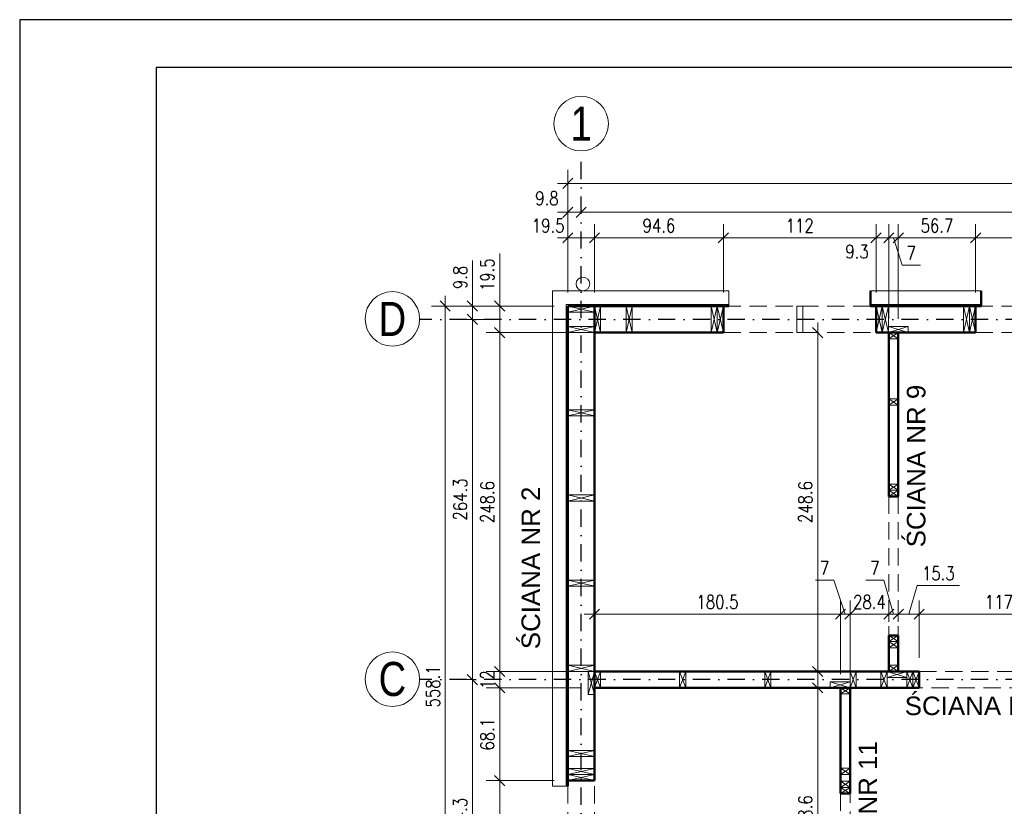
# Model space of a CAD drawing. Header units: inches. Extents: x 72095 to 82628, y -36879 to -32162.
# Tile 7 of 34: x 72095 to 72817, y -34355 to -33778. Entities that reach past the tile are written whole.
import ezdxf

# ---------------------------------------------------------------- set-up
doc = ezdxf.new("R2010")
doc.units = ezdxf.units.IN
doc.header["$MEASUREMENT"] = 0
doc.linetypes.add('DASHDOT', pattern=[25.4, 12.7, -6.35, 0, -6.35])
doc.linetypes.add('DASHED', pattern=[19.05, 12.7, -6.35])
doc.layers.add('_tabelka', color=4, linetype='Continuous')
for name, color, linetype, lineweight in [('Drewno', 2, 'Continuous', 20), ('Obrys', 4, 'Continuous', 20), ('Opisy', 4, 'Continuous', 20), ('Osie', 6, 'DASHDOT', 15), ('WYMIARY', 6, 'Continuous', 15), ('Ściany nośne', 5, 'Continuous', 50), ('Ściany ocieplenie', 9, 'Continuous', 9)]:
    doc.layers.add(name, color=color, linetype=linetype, lineweight=lineweight)
doc.styles.add('1. Simplex', font='simplex.shx', dxfattribs={"width": 0.8})
doc.styles.add('Arial', font='arial.ttf')
doc.dimstyles.new('1_50', dxfattribs={"dimscale": 50, "dimtxt": 0.2, "dimasz": 0.15, "dimexe": 0.2, "dimexo": 0.2, "dimgap": 0.08, "dimtad": 1, "dimdec": 1, "dimzin": 9, "dimdsep": 46, "dimtxsty": '1. Simplex', "dimblk": 'OBLIQUE', "dimcen": 0.15, "dimdle": 0.15, "dimclrd": 256, "dimclre": 256, "dimclrt": 4, "dimadec": 1, "dimazin": 0, "dimtfac": 1, "dimtdec": 0, "dimtmove": 1, "dimatfit": 3, "dimfxl": 1, "dimlwd": -1, "dimlwe": -1, "dimarcsym": 0})

# ---------------------------------------------------------------- blocks, each defined once
blk = doc.blocks.new('_Oblique')
at = {"color": 0, "linetype": 'ByBlock', "lineweight": -2}
blk.add_line((-0.5, -0.5), (0.5, 0.5), dxfattribs=at)
blk = doc.blocks.new('*D774')
at = {"layer": 'Defpoints', "color": 0}
for p in [(72516.26, -33938.01), (72496.76, -33988.01), (72516.26, -33988.01)]:
    blk.add_point(p, dxfattribs=at)
at = {"layer": 'WYMIARY'}
for p, q in [((72496.76, -33978.01), (72496.76, -33928.01)), ((72516.26, -33978.01), (72516.26, -33928.01)), ((72489.26, -33938.01), (72523.76, -33938.01))]:
    blk.add_line(p, q, dxfattribs=at)
at = {"layer": 'WYMIARY', "xscale": 7.5, "yscale": 7.5, "zscale": 7.5, "rotation": 180}
blk.add_blockref('_Oblique', (72496.76, -33938.01), dxfattribs=at)
at = {"layer": 'WYMIARY', "xscale": 7.5, "yscale": 7.5, "zscale": 7.5}
blk.add_blockref('_Oblique', (72516.26, -33938.01), dxfattribs=at)
at = {"layer": 'WYMIARY', "color": 4, "insert": (72482.31, -33929.01), "char_height": 10, "attachment_point": 5, "style": '1. Simplex'}
blk.add_mtext('19.5', dxfattribs=at)
blk = doc.blocks.new('*D775')
at = {"layer": 'Defpoints', "color": 0}
for p in [(72610.86, -33938.01), (72516.26, -33988.01), (72610.86, -33988.01)]:
    blk.add_point(p, dxfattribs=at)
at = {"layer": 'WYMIARY'}
for p, q in [((72516.26, -33978.01), (72516.26, -33928.01)), ((72610.86, -33978.01), (72610.86, -33928.01)), ((72508.76, -33938.01), (72618.36, -33938.01))]:
    blk.add_line(p, q, dxfattribs=at)
at = {"layer": 'WYMIARY', "xscale": 7.5, "yscale": 7.5, "zscale": 7.5, "rotation": 180}
blk.add_blockref('_Oblique', (72516.26, -33938.01), dxfattribs=at)
at = {"layer": 'WYMIARY', "xscale": 7.5, "yscale": 7.5, "zscale": 7.5}
blk.add_blockref('_Oblique', (72610.86, -33938.01), dxfattribs=at)
at = {"layer": 'WYMIARY', "color": 4, "insert": (72563.56, -33929.01), "char_height": 10, "attachment_point": 5, "style": '1. Simplex'}
blk.add_mtext('94.6', dxfattribs=at)
blk = doc.blocks.new('*D776')
at = {"layer": 'Defpoints', "color": 0}
for p in [(72496.76, -33898.01), (72496.76, -33988.01), (73456.86, -33988.01)]:
    blk.add_point(p, dxfattribs=at)
at = {"layer": 'WYMIARY'}
for p, q in [((72496.76, -33978.01), (72496.76, -33888.01)), ((73456.86, -33978.01), (73456.86, -33888.01)), ((73464.36, -33898.01), (72489.26, -33898.01))]:
    blk.add_line(p, q, dxfattribs=at)
at = {"layer": 'WYMIARY', "xscale": 7.5, "yscale": 7.5, "zscale": 7.5, "rotation": 180}
blk.add_blockref('_Oblique', (72496.76, -33898.01), dxfattribs=at)
at = {"layer": 'WYMIARY', "xscale": 7.5, "yscale": 7.5, "zscale": 7.5}
blk.add_blockref('_Oblique', (73456.86, -33898.01), dxfattribs=at)
at = {"layer": 'WYMIARY', "color": 4, "insert": (72976.81, -33889.01), "char_height": 10, "attachment_point": 5, "style": '1. Simplex'}
blk.add_mtext('960.1', dxfattribs=at)
blk = doc.blocks.new('*D777')
at = {"layer": 'Defpoints', "color": 0}
for p in [(72506.51, -33919.2), (72506.51, -33919.2), (72496.76, -33988.01)]:
    blk.add_point(p, dxfattribs=at)
at = {"layer": 'WYMIARY'}
for p, q in [((72496.76, -33978.01), (72496.76, -33909.2)), ((72506.51, -33909.2), (72506.51, -33909.2)), ((72489.26, -33919.2), (72514.01, -33919.2))]:
    blk.add_line(p, q, dxfattribs=at)
at = {"layer": 'WYMIARY', "xscale": 7.5, "yscale": 7.5, "zscale": 7.5, "rotation": 180}
blk.add_blockref('_Oblique', (72496.76, -33919.2), dxfattribs=at)
at = {"layer": 'WYMIARY', "xscale": 7.5, "yscale": 7.5, "zscale": 7.5}
blk.add_blockref('_Oblique', (72506.51, -33919.2), dxfattribs=at)
at = {"layer": 'WYMIARY', "color": 4, "insert": (72481.36, -33909.01), "char_height": 10, "attachment_point": 5, "style": '1. Simplex'}
blk.add_mtext('9.8', dxfattribs=at)
blk = doc.blocks.new('*D778')
at = {"layer": 'Defpoints', "color": 0}
for p in [(73447.11, -33919.2), (72506.51, -33927.16), (73447.11, -33937.16)]:
    blk.add_point(p, dxfattribs=at)
at = {"layer": 'WYMIARY'}
for p, q in [((72506.51, -33917.16), (72506.51, -33909.2)), ((73447.11, -33927.16), (73447.11, -33909.2)), ((72499.01, -33919.2), (73454.61, -33919.2))]:
    blk.add_line(p, q, dxfattribs=at)
at = {"layer": 'WYMIARY', "xscale": 7.5, "yscale": 7.5, "zscale": 7.5, "rotation": 180}
blk.add_blockref('_Oblique', (72506.51, -33919.2), dxfattribs=at)
at = {"layer": 'WYMIARY', "xscale": 7.5, "yscale": 7.5, "zscale": 7.5}
blk.add_blockref('_Oblique', (73447.11, -33919.2), dxfattribs=at)
at = {"layer": 'WYMIARY', "color": 4, "insert": (72976.81, -33910.2), "char_height": 10, "attachment_point": 5, "style": '1. Simplex'}
blk.add_mtext('940.6', dxfattribs=at)
blk = doc.blocks.new('*D781')
at = {"layer": 'Defpoints', "color": 0}
for p in [(72446.76, -33988.01), (72496.76, -33988.01), (72516.26, -34007.51)]:
    blk.add_point(p, dxfattribs=at)
at = {"layer": 'WYMIARY'}
for p, q in [((72446.76, -33988.01), (72446.76, -33949.57)), ((72446.76, -34015.01), (72446.76, -33980.51)), ((72486.76, -33988.01), (72436.76, -33988.01)), ((72506.26, -34007.51), (72436.76, -34007.51))]:
    blk.add_line(p, q, dxfattribs=at)
at = {"layer": 'WYMIARY', "xscale": 7.5, "yscale": 7.5, "zscale": 7.5}
for p, rotation in [((72446.76, -33988.01), 90), ((72446.76, -34007.51), 270)]:
    blk.add_blockref('_Oblique', p, dxfattribs=dict(at, rotation=rotation))
at = {"layer": 'WYMIARY', "color": 4, "insert": (72437.76, -33965.01), "char_height": 10, "attachment_point": 5, "rotation": 90, "style": '1. Simplex'}
blk.add_mtext('19.5', dxfattribs=at)
blk = doc.blocks.new('*D782')
at = {"layer": 'Defpoints', "color": 0}
for p in [(72496.76, -33988.01), (72426.76, -33997.76), (72446.76, -33997.76)]:
    blk.add_point(p, dxfattribs=at)
at = {"layer": 'WYMIARY'}
for p, q in [((72426.76, -33988.01), (72426.76, -33954.61)), ((72426.76, -33980.51), (72426.76, -34005.26)), ((72486.76, -33988.01), (72416.76, -33988.01)), ((72436.76, -33997.76), (72416.76, -33997.76))]:
    blk.add_line(p, q, dxfattribs=at)
at = {"layer": 'WYMIARY', "xscale": 7.5, "yscale": 7.5, "zscale": 7.5}
for p, rotation in [((72426.76, -33988.01), 90), ((72426.76, -33997.76), 270)]:
    blk.add_blockref('_Oblique', p, dxfattribs=dict(at, rotation=rotation))
at = {"layer": 'WYMIARY', "color": 4, "insert": (72417.76, -33967.01), "char_height": 10, "attachment_point": 5, "rotation": 90, "style": '1. Simplex'}
blk.add_mtext('9.8', dxfattribs=at)
blk = doc.blocks.new('*D783')
at = {"layer": 'Defpoints', "color": 0}
for p in [(72437.01, -33997.76), (72426.76, -34262.06), (72438.16, -34262.06)]:
    blk.add_point(p, dxfattribs=at)
at = {"layer": 'WYMIARY'}
for p, q in [((72426.76, -33990.26), (72426.76, -34269.56)), ((72427.01, -33997.76), (72416.76, -33997.76)), ((72428.16, -34262.06), (72416.76, -34262.06))]:
    blk.add_line(p, q, dxfattribs=at)
at = {"layer": 'WYMIARY', "xscale": 7.5, "yscale": 7.5, "zscale": 7.5}
for p, rotation in [((72426.76, -33997.76), 90), ((72426.76, -34262.06), 270)]:
    blk.add_blockref('_Oblique', p, dxfattribs=dict(at, rotation=rotation))
at = {"layer": 'WYMIARY', "color": 4, "insert": (72417.76, -34129.91), "char_height": 10, "attachment_point": 5, "rotation": 90, "style": '1. Simplex'}
blk.add_mtext('264.3', dxfattribs=at)
blk = doc.blocks.new('*D784')
at = {"layer": 'Defpoints', "color": 0}
for p in [(72406.76, -33988.01), (72496.76, -33988.01), (72496.76, -34546.11)]:
    blk.add_point(p, dxfattribs=at)
at = {"layer": 'WYMIARY'}
for p, q in [((72406.76, -34553.61), (72406.76, -33980.51)), ((72486.76, -33988.01), (72396.76, -33988.01)), ((72486.76, -34546.11), (72396.76, -34546.11))]:
    blk.add_line(p, q, dxfattribs=at)
at = {"layer": 'WYMIARY', "xscale": 7.5, "yscale": 7.5, "zscale": 7.5}
for p, rotation in [((72406.76, -33988.01), 90), ((72406.76, -34546.11), 270)]:
    blk.add_blockref('_Oblique', p, dxfattribs=dict(at, rotation=rotation))
at = {"layer": 'WYMIARY', "color": 4, "insert": (72397.76, -34267.06), "char_height": 10, "attachment_point": 5, "rotation": 90, "style": '1. Simplex'}
blk.add_mtext('558.1', dxfattribs=at)
blk = doc.blocks.new('*D785')
at = {"layer": 'Defpoints', "color": 0}
for p in [(72446.76, -34007.51), (72516.26, -34007.51), (72516.26, -34256.06)]:
    blk.add_point(p, dxfattribs=at)
at = {"layer": 'WYMIARY'}
for p, q in [((72446.76, -34263.56), (72446.76, -34000.01)), ((72506.26, -34007.51), (72436.76, -34007.51)), ((72506.26, -34256.06), (72436.76, -34256.06))]:
    blk.add_line(p, q, dxfattribs=at)
at = {"layer": 'WYMIARY', "xscale": 7.5, "yscale": 7.5, "zscale": 7.5}
for p, rotation in [((72446.76, -34007.51), 90), ((72446.76, -34256.06), 270)]:
    blk.add_blockref('_Oblique', p, dxfattribs=dict(at, rotation=rotation))
at = {"layer": 'WYMIARY', "color": 4, "insert": (72437.76, -34131.79), "char_height": 10, "attachment_point": 5, "rotation": 90, "style": '1. Simplex'}
blk.add_mtext('248.6', dxfattribs=at)
blk = doc.blocks.new('*D786')
at = {"layer": 'Defpoints', "color": 0}
for p in [(72438.16, -34262.06), (72426.76, -34466.36), (72438.16, -34466.36)]:
    blk.add_point(p, dxfattribs=at)
at = {"layer": 'WYMIARY'}
for p, q in [((72426.76, -34254.56), (72426.76, -34473.86)), ((72428.16, -34262.06), (72416.76, -34262.06)), ((72428.16, -34466.36), (72416.76, -34466.36))]:
    blk.add_line(p, q, dxfattribs=at)
at = {"layer": 'WYMIARY', "xscale": 7.5, "yscale": 7.5, "zscale": 7.5}
for p, rotation in [((72426.76, -34262.06), 90), ((72426.76, -34466.36), 270)]:
    blk.add_blockref('_Oblique', p, dxfattribs=dict(at, rotation=rotation))
at = {"layer": 'WYMIARY', "color": 4, "insert": (72417.76, -34364.21), "char_height": 10, "attachment_point": 5, "rotation": 90, "style": '1. Simplex'}
blk.add_mtext('204.3', dxfattribs=at)
blk = doc.blocks.new('*D791')
at = {"layer": 'Defpoints', "color": 0}
for p in [(72446.76, -34336.16), (72496.76, -34336.16), (72496.76, -34448.16)]:
    blk.add_point(p, dxfattribs=at)
at = {"layer": 'WYMIARY'}
for p, q in [((72446.76, -34455.66), (72446.76, -34328.66)), ((72486.76, -34336.16), (72436.76, -34336.16)), ((72486.76, -34448.16), (72436.76, -34448.16))]:
    blk.add_line(p, q, dxfattribs=at)
at = {"layer": 'WYMIARY', "xscale": 7.5, "yscale": 7.5, "zscale": 7.5}
for p, rotation in [((72446.76, -34336.16), 90), ((72446.76, -34448.16), 270)]:
    blk.add_blockref('_Oblique', p, dxfattribs=dict(at, rotation=rotation))
at = {"layer": 'WYMIARY', "color": 4, "insert": (72437.76, -34392.16), "char_height": 10, "attachment_point": 5, "rotation": 90, "style": '1. Simplex'}
blk.add_mtext('112', dxfattribs=at)
blk = doc.blocks.new('*D792')
at = {"layer": 'Defpoints', "color": 0}
for p in [(72446.76, -34268.06), (72516.26, -34268.06), (72496.76, -34336.16)]:
    blk.add_point(p, dxfattribs=at)
at = {"layer": 'WYMIARY'}
for p, q in [((72446.76, -34343.66), (72446.76, -34260.56)), ((72506.26, -34268.06), (72436.76, -34268.06)), ((72486.76, -34336.16), (72436.76, -34336.16))]:
    blk.add_line(p, q, dxfattribs=at)
at = {"layer": 'WYMIARY', "xscale": 7.5, "yscale": 7.5, "zscale": 7.5}
for p, rotation in [((72446.76, -34268.06), 90), ((72446.76, -34336.16), 270)]:
    blk.add_blockref('_Oblique', p, dxfattribs=dict(at, rotation=rotation))
at = {"layer": 'WYMIARY', "color": 4, "insert": (72437.76, -34302.11), "char_height": 10, "attachment_point": 5, "rotation": 90, "style": '1. Simplex'}
blk.add_mtext('68.1', dxfattribs=at)
blk = doc.blocks.new('*D793')
at = {"layer": 'Defpoints', "color": 0}
for p in [(72446.76, -34256.06), (72516.26, -34256.06), (72516.26, -34268.06)]:
    blk.add_point(p, dxfattribs=at)
at = {"layer": 'WYMIARY'}
for p, q in [((72446.76, -34275.56), (72446.76, -34248.56)), ((72506.26, -34256.06), (72436.76, -34256.06)), ((72506.26, -34268.06), (72436.76, -34268.06))]:
    blk.add_line(p, q, dxfattribs=at)
at = {"layer": 'WYMIARY', "xscale": 7.5, "yscale": 7.5, "zscale": 7.5}
for p, rotation in [((72446.76, -34256.06), 90), ((72446.76, -34268.06), 270)]:
    blk.add_blockref('_Oblique', p, dxfattribs=dict(at, rotation=rotation))
at = {"layer": 'WYMIARY', "color": 4, "insert": (72437.76, -34262.06), "char_height": 10, "attachment_point": 5, "rotation": 90, "style": '1. Simplex'}
blk.add_mtext('12', dxfattribs=at)
blk = doc.blocks.new('*D815')
at = {"layer": 'Defpoints', "color": 0}
for p in [(72722.86, -33938.01), (72610.86, -33988.01), (72722.86, -33988.01)]:
    blk.add_point(p, dxfattribs=at)
at = {"layer": 'WYMIARY'}
for p, q in [((72610.86, -33978.01), (72610.86, -33928.01)), ((72722.86, -33978.01), (72722.86, -33928.01)), ((72603.36, -33938.01), (72730.36, -33938.01))]:
    blk.add_line(p, q, dxfattribs=at)
at = {"layer": 'WYMIARY', "xscale": 7.5, "yscale": 7.5, "zscale": 7.5, "rotation": 180}
blk.add_blockref('_Oblique', (72610.86, -33938.01), dxfattribs=at)
at = {"layer": 'WYMIARY', "xscale": 7.5, "yscale": 7.5, "zscale": 7.5}
blk.add_blockref('_Oblique', (72722.86, -33938.01), dxfattribs=at)
at = {"layer": 'WYMIARY', "color": 4, "insert": (72666.86, -33929.01), "char_height": 10, "attachment_point": 5, "style": '1. Simplex'}
blk.add_mtext('112', dxfattribs=at)
blk = doc.blocks.new('*D816')
at = {"layer": 'Defpoints', "color": 0}
for p in [(72732.16, -33938.01), (72722.86, -33988.01), (72732.16, -34007.51)]:
    blk.add_point(p, dxfattribs=at)
at = {"layer": 'WYMIARY'}
for p, q in [((72722.86, -33978.01), (72722.86, -33928.01)), ((72732.16, -33997.51), (72732.16, -33928.01)), ((72715.36, -33938.01), (72739.66, -33938.01))]:
    blk.add_line(p, q, dxfattribs=at)
at = {"layer": 'WYMIARY', "xscale": 7.5, "yscale": 7.5, "zscale": 7.5, "rotation": 180}
blk.add_blockref('_Oblique', (72722.86, -33938.01), dxfattribs=at)
at = {"layer": 'WYMIARY', "xscale": 7.5, "yscale": 7.5, "zscale": 7.5}
blk.add_blockref('_Oblique', (72732.16, -33938.01), dxfattribs=at)
at = {"layer": 'WYMIARY', "color": 4, "insert": (72708.81, -33948.01), "char_height": 10, "attachment_point": 5, "style": '1. Simplex'}
blk.add_mtext('9.3', dxfattribs=at)
blk = doc.blocks.new('*D817')
at = {"layer": 'Defpoints', "color": 0}
for p in [(72739.16, -33938.01), (72732.16, -34007.51), (72739.16, -34007.51)]:
    blk.add_point(p, dxfattribs=at)
at = {"layer": 'WYMIARY'}
for p, q in [((72732.16, -33997.51), (72732.16, -33928.01)), ((72739.16, -33997.51), (72739.16, -33928.01)), ((72724.66, -33938.01), (72746.66, -33938.01)), ((72741.96, -33958.01), (72735.66, -33938.01)), ((72755.32, -33958.01), (72741.96, -33958.01))]:
    blk.add_line(p, q, dxfattribs=at)
at = {"layer": 'WYMIARY', "xscale": 7.5, "yscale": 7.5, "zscale": 7.5}
blk.add_blockref('_Oblique', (72732.16, -33938.01), dxfattribs=at)
at = {"layer": 'WYMIARY', "xscale": 7.5, "yscale": 7.5, "zscale": 7.5, "rotation": 180}
blk.add_blockref('_Oblique', (72739.16, -33938.01), dxfattribs=at)
at = {"layer": 'WYMIARY', "color": 4, "insert": (72748.64, -33949.01), "char_height": 10, "attachment_point": 5, "style": '1. Simplex'}
blk.add_mtext('7', dxfattribs=at)
blk = doc.blocks.new('*D818')
at = {"layer": 'Defpoints', "color": 0}
for p in [(72795.86, -33938.01), (72795.86, -33988.01), (72739.16, -34007.51)]:
    blk.add_point(p, dxfattribs=at)
at = {"layer": 'WYMIARY'}
for p, q in [((72739.16, -33997.51), (72739.16, -33928.01)), ((72795.86, -33978.01), (72795.86, -33928.01)), ((72731.66, -33938.01), (72803.36, -33938.01))]:
    blk.add_line(p, q, dxfattribs=at)
at = {"layer": 'WYMIARY', "xscale": 7.5, "yscale": 7.5, "zscale": 7.5, "rotation": 180}
blk.add_blockref('_Oblique', (72739.16, -33938.01), dxfattribs=at)
at = {"layer": 'WYMIARY', "xscale": 7.5, "yscale": 7.5, "zscale": 7.5}
blk.add_blockref('_Oblique', (72795.86, -33938.01), dxfattribs=at)
at = {"layer": 'WYMIARY', "color": 4, "insert": (72767.51, -33929.01), "char_height": 10, "attachment_point": 5, "style": '1. Simplex'}
blk.add_mtext('56.7', dxfattribs=at)
blk = doc.blocks.new('*D819')
at = {"layer": 'Defpoints', "color": 0}
for p in [(72907.86, -33938.01), (72795.86, -33988.01), (72907.86, -33988.01)]:
    blk.add_point(p, dxfattribs=at)
at = {"layer": 'WYMIARY'}
for p, q in [((72795.86, -33978.01), (72795.86, -33928.01)), ((72907.86, -33978.01), (72907.86, -33928.01)), ((72788.36, -33938.01), (72915.36, -33938.01))]:
    blk.add_line(p, q, dxfattribs=at)
at = {"layer": 'WYMIARY', "xscale": 7.5, "yscale": 7.5, "zscale": 7.5, "rotation": 180}
blk.add_blockref('_Oblique', (72795.86, -33938.01), dxfattribs=at)
at = {"layer": 'WYMIARY', "xscale": 7.5, "yscale": 7.5, "zscale": 7.5}
blk.add_blockref('_Oblique', (72907.86, -33938.01), dxfattribs=at)
at = {"layer": 'WYMIARY', "color": 4, "insert": (72851.86, -33929.01), "char_height": 10, "attachment_point": 5, "style": '1. Simplex'}
blk.add_mtext('112', dxfattribs=at)
blk = doc.blocks.new('*D838')
at = {"layer": 'Defpoints', "color": 0}
for p in [(72696.76, -34214.06), (72516.26, -34229.61), (72696.76, -34268.06)]:
    blk.add_point(p, dxfattribs=at)
at = {"layer": 'WYMIARY'}
for p, q in [((72516.26, -34219.61), (72516.26, -34204.06)), ((72696.76, -34258.06), (72696.76, -34204.06)), ((72508.76, -34214.06), (72704.26, -34214.06))]:
    blk.add_line(p, q, dxfattribs=at)
at = {"layer": 'WYMIARY', "xscale": 7.5, "yscale": 7.5, "zscale": 7.5, "rotation": 180}
blk.add_blockref('_Oblique', (72516.26, -34214.06), dxfattribs=at)
at = {"layer": 'WYMIARY', "xscale": 7.5, "yscale": 7.5, "zscale": 7.5}
blk.add_blockref('_Oblique', (72696.76, -34214.06), dxfattribs=at)
at = {"layer": 'WYMIARY', "color": 4, "insert": (72606.51, -34205.06), "char_height": 10, "attachment_point": 5, "style": '1. Simplex'}
blk.add_mtext('180.5', dxfattribs=at)
blk = doc.blocks.new('*D839')
at = {"layer": 'Defpoints', "color": 0}
for p in [(72703.76, -34214.06), (72696.76, -34268.06), (72703.76, -34268.06)]:
    blk.add_point(p, dxfattribs=at)
at = {"layer": 'WYMIARY'}
for p, q in [((72678.4, -34189.06), (72691.76, -34189.06)), ((72691.76, -34189.06), (72700.26, -34214.06)), ((72696.76, -34258.06), (72696.76, -34204.06)), ((72703.76, -34258.06), (72703.76, -34204.06)), ((72689.26, -34214.06), (72711.26, -34214.06))]:
    blk.add_line(p, q, dxfattribs=at)
at = {"layer": 'WYMIARY', "xscale": 7.5, "yscale": 7.5, "zscale": 7.5}
blk.add_blockref('_Oblique', (72696.76, -34214.06), dxfattribs=at)
at = {"layer": 'WYMIARY', "xscale": 7.5, "yscale": 7.5, "zscale": 7.5, "rotation": 180}
blk.add_blockref('_Oblique', (72703.76, -34214.06), dxfattribs=at)
at = {"layer": 'WYMIARY', "color": 4, "insert": (72685.08, -34180.06), "char_height": 10, "attachment_point": 5, "style": '1. Simplex'}
blk.add_mtext('7', dxfattribs=at)
blk = doc.blocks.new('*D840')
at = {"layer": 'Defpoints', "color": 0}
for p in [(72732.16, -34214.06), (72732.16, -34229.61), (72703.76, -34268.06)]:
    blk.add_point(p, dxfattribs=at)
at = {"layer": 'WYMIARY'}
for p, q in [((72703.76, -34258.06), (72703.76, -34204.06)), ((72732.16, -34219.61), (72732.16, -34204.06)), ((72696.26, -34214.06), (72739.66, -34214.06))]:
    blk.add_line(p, q, dxfattribs=at)
at = {"layer": 'WYMIARY', "xscale": 7.5, "yscale": 7.5, "zscale": 7.5, "rotation": 180}
blk.add_blockref('_Oblique', (72703.76, -34214.06), dxfattribs=at)
at = {"layer": 'WYMIARY', "xscale": 7.5, "yscale": 7.5, "zscale": 7.5}
blk.add_blockref('_Oblique', (72732.16, -34214.06), dxfattribs=at)
at = {"layer": 'WYMIARY', "color": 4, "insert": (72717.96, -34205.06), "char_height": 10, "attachment_point": 5, "style": '1. Simplex'}
blk.add_mtext('28.4', dxfattribs=at)
blk = doc.blocks.new('*D841')
at = {"layer": 'Defpoints', "color": 0}
for p in [(72739.16, -34214.06), (72732.16, -34229.61), (72739.16, -34229.61)]:
    blk.add_point(p, dxfattribs=at)
at = {"layer": 'WYMIARY'}
for p, q in [((72715.2, -34189.06), (72728.56, -34189.06)), ((72728.56, -34189.06), (72735.66, -34214.06)), ((72732.16, -34219.61), (72732.16, -34204.06)), ((72739.16, -34219.61), (72739.16, -34204.06)), ((72724.66, -34214.06), (72746.66, -34214.06))]:
    blk.add_line(p, q, dxfattribs=at)
at = {"layer": 'WYMIARY', "xscale": 7.5, "yscale": 7.5, "zscale": 7.5}
blk.add_blockref('_Oblique', (72732.16, -34214.06), dxfattribs=at)
at = {"layer": 'WYMIARY', "xscale": 7.5, "yscale": 7.5, "zscale": 7.5, "rotation": 180}
blk.add_blockref('_Oblique', (72739.16, -34214.06), dxfattribs=at)
at = {"layer": 'WYMIARY', "color": 4, "insert": (72721.88, -34180.06), "char_height": 10, "attachment_point": 5, "style": '1. Simplex'}
blk.add_mtext('7', dxfattribs=at)
blk = doc.blocks.new('*D842')
at = {"layer": 'Defpoints', "color": 0}
for p in [(72754.41, -34214.06), (72739.16, -34229.61), (72754.41, -34256.06)]:
    blk.add_point(p, dxfattribs=at)
at = {"layer": 'WYMIARY'}
for p, q in [((72753.08, -34193.06), (72746.78, -34214.06)), ((72783.96, -34193.06), (72753.08, -34193.06)), ((72739.16, -34219.61), (72739.16, -34204.06)), ((72754.41, -34246.06), (72754.41, -34204.06)), ((72731.66, -34214.06), (72761.91, -34214.06))]:
    blk.add_line(p, q, dxfattribs=at)
at = {"layer": 'WYMIARY', "xscale": 7.5, "yscale": 7.5, "zscale": 7.5, "rotation": 180}
blk.add_blockref('_Oblique', (72739.16, -34214.06), dxfattribs=at)
at = {"layer": 'WYMIARY', "xscale": 7.5, "yscale": 7.5, "zscale": 7.5}
blk.add_blockref('_Oblique', (72754.41, -34214.06), dxfattribs=at)
at = {"layer": 'WYMIARY', "color": 4, "insert": (72768.52, -34184.06), "char_height": 10, "attachment_point": 5, "style": '1. Simplex'}
blk.add_mtext('15.3', dxfattribs=at)
blk = doc.blocks.new('*D843')
at = {"layer": 'Defpoints', "color": 0}
for p in [(72871.41, -34214.06), (72754.41, -34256.06), (72871.41, -34256.06)]:
    blk.add_point(p, dxfattribs=at)
at = {"layer": 'WYMIARY'}
for p, q in [((72754.41, -34246.06), (72754.41, -34204.06)), ((72871.41, -34246.06), (72871.41, -34204.06)), ((72746.91, -34214.06), (72878.91, -34214.06))]:
    blk.add_line(p, q, dxfattribs=at)
at = {"layer": 'WYMIARY', "xscale": 7.5, "yscale": 7.5, "zscale": 7.5, "rotation": 180}
blk.add_blockref('_Oblique', (72754.41, -34214.06), dxfattribs=at)
at = {"layer": 'WYMIARY', "xscale": 7.5, "yscale": 7.5, "zscale": 7.5}
blk.add_blockref('_Oblique', (72871.41, -34214.06), dxfattribs=at)
at = {"layer": 'WYMIARY', "color": 4, "insert": (72812.91, -34205.06), "char_height": 10, "attachment_point": 5, "style": '1. Simplex'}
blk.add_mtext('117', dxfattribs=at)
blk = doc.blocks.new('*D852')
at = {"layer": 'Defpoints', "color": 0}
for p in [(72680, -34007.51), (72680, -34007.51), (72680, -34256.06)]:
    blk.add_point(p, dxfattribs=at)
at = {"layer": 'WYMIARY'}
for p, q in [((72680, -34263.56), (72680, -34000.01)), ((72670, -34007.51), (72670, -34007.51)), ((72670, -34256.06), (72670, -34256.06))]:
    blk.add_line(p, q, dxfattribs=at)
at = {"layer": 'WYMIARY', "xscale": 7.5, "yscale": 7.5, "zscale": 7.5}
for p, rotation in [((72680, -34007.51), 90), ((72680, -34256.06), 270)]:
    blk.add_blockref('_Oblique', p, dxfattribs=dict(at, rotation=rotation))
at = {"layer": 'WYMIARY', "color": 4, "insert": (72671, -34131.79), "char_height": 10, "attachment_point": 5, "rotation": 90, "style": '1. Simplex'}
blk.add_mtext('248.6', dxfattribs=at)
blk = doc.blocks.new('*D853')
at = {"layer": 'Defpoints', "color": 0}
for p in [(72675, -34268.06), (72680, -34456.61), (72696.76, -34456.61)]:
    blk.add_point(p, dxfattribs=at)
at = {"layer": 'WYMIARY'}
for p, q in [((72680, -34260.56), (72680, -34464.11)), ((72685, -34268.06), (72690, -34268.06)), ((72686.76, -34456.61), (72670, -34456.61))]:
    blk.add_line(p, q, dxfattribs=at)
at = {"layer": 'WYMIARY', "xscale": 7.5, "yscale": 7.5, "zscale": 7.5}
for p, rotation in [((72680, -34268.06), 90), ((72680, -34456.61), 270)]:
    blk.add_blockref('_Oblique', p, dxfattribs=dict(at, rotation=rotation))
at = {"layer": 'WYMIARY', "color": 4, "insert": (72671, -34362.34), "char_height": 10, "attachment_point": 5, "rotation": 90, "style": '1. Simplex'}
blk.add_mtext('188.6', dxfattribs=at)

msp = doc.modelspace()

# ---------------------------------------------------------------- linework, layer by layer
at = {"layer": '_tabelka', "linetype": 'Continuous', "ltscale": 10}
for points in [[(72094.664, -35262.954), (74194.664, -35262.954), (74194.664, -33777.954), (72094.664, -33777.954)], [(72094.664, -35262.954), (74194.664, -35262.954), (74194.664, -33777.954), (72094.664, -33777.954)], [(72194.664, -35227.954), (74159.664, -35227.954), (74159.664, -33812.954), (72194.664, -33812.954)]]:
    msp.add_lwpolyline(points, close=True, dxfattribs=at)
at = {"layer": 'Drewno'}
for p, q in [((72496.757, -33992.512), (72516.257, -33988.012)), ((72496.757, -33988.012), (72516.257, -33992.512)), ((72520.757, -34007.512), (72516.257, -33988.012)), ((72516.257, -34007.512), (72520.757, -33988.012)), ((72543.907, -34007.512), (72539.407, -33988.012)), ((72539.407, -34007.512), (72543.907, -33988.012)), ((72606.357, -34007.512), (72601.857, -33988.012)), ((72601.857, -34007.512), (72606.357, -33988.012)), ((72610.857, -34007.512), (72606.357, -33988.012)), ((72606.357, -34007.512), (72610.857, -33988.012)), ((72727.357, -34007.512), (72722.857, -33988.012)), ((72722.857, -34007.512), (72727.357, -33988.012)), ((72731.857, -34007.512), (72727.357, -33988.012)), ((72727.357, -34007.512), (72731.857, -33988.012)), ((72791.357, -34007.512), (72786.857, -33988.012)), ((72786.857, -34007.512), (72791.357, -33988.012)), ((72795.857, -34007.512), (72791.357, -33988.012)), ((72791.357, -34007.512), (72795.857, -33988.012)), ((72496.757, -34003.012), (72516.257, -34007.512)), ((72496.757, -34007.512), (72516.257, -34003.012)), ((72731.857, -34007.512), (72746.357, -34003.012)), ((72731.857, -34003.012), (72746.357, -34007.512)), ((72732.157, -34012.012), (72739.157, -34007.512)), ((72732.157, -34007.512), (72739.157, -34012.012)), ((72732.157, -34060.612), (72739.157, -34056.112)), ((72732.157, -34056.112), (72739.157, -34060.612)), ((72496.757, -34064.062), (72516.257, -34068.562)), ((72496.757, -34068.562), (72516.257, -34064.062)), ((72732.157, -34123.112), (72739.157, -34118.612)), ((72732.157, -34118.612), (72739.157, -34123.112)), ((72732.157, -34127.612), (72739.157, -34123.112)), ((72732.157, -34123.112), (72739.157, -34127.612)), ((72496.757, -34126.562), (72516.257, -34131.062)), ((72496.757, -34131.062), (72516.257, -34126.562)), ((72496.757, -34189.062), (72516.257, -34193.562)), ((72496.757, -34193.562), (72516.257, -34189.062)), ((72732.157, -34234.112), (72739.157, -34229.612)), ((72732.157, -34229.612), (72739.157, -34234.112)), ((72732.157, -34238.612), (72739.157, -34234.112)), ((72732.157, -34234.112), (72739.157, -34238.612)), ((72496.757, -34251.562), (72516.257, -34256.062)), ((72496.757, -34256.062), (72516.257, -34251.562)), ((72732.157, -34256.062), (72739.157, -34251.562)), ((72732.157, -34251.562), (72739.157, -34256.062)), ((72516.257, -34256.062), (72511.757, -34273.062)), ((72511.757, -34256.062), (72516.257, -34273.062)), ((72516.257, -34256.062), (72520.757, -34268.062)), ((72520.757, -34256.062), (72516.257, -34268.062)), ((72578.757, -34256.062), (72583.257, -34268.062)), ((72583.257, -34256.062), (72578.757, -34268.062)), ((72641.257, -34256.062), (72645.757, -34268.062)), ((72645.757, -34256.062), (72641.257, -34268.062)), ((72703.757, -34256.062), (72708.257, -34268.062)), ((72708.257, -34256.062), (72703.757, -34268.062)), ((72726.407, -34256.062), (72730.907, -34268.062)), ((72730.907, -34256.062), (72726.407, -34268.062)), ((72730.907, -34260.562), (72745.407, -34256.062)), ((72730.907, -34256.062), (72745.407, -34260.562)), ((72745.407, -34256.062), (72749.907, -34268.062)), ((72749.907, -34256.062), (72745.407, -34268.062)), ((72749.907, -34256.062), (72754.407, -34268.062)), ((72754.407, -34256.062), (72749.907, -34268.062)), ((72689.257, -34268.062), (72703.757, -34263.562)), ((72689.257, -34263.562), (72703.757, -34268.062)), ((72696.757, -34272.562), (72703.757, -34268.062)), ((72696.757, -34268.062), (72703.757, -34272.562)), ((72496.757, -34314.062), (72516.257, -34318.562)), ((72496.757, -34318.562), (72516.257, -34314.062)), ((72496.757, -34327.162), (72516.257, -34331.662)), ((72496.757, -34331.662), (72516.257, -34327.162)), ((72696.757, -34331.612), (72703.757, -34327.112)), ((72696.757, -34327.112), (72703.757, -34331.612)), ((72496.757, -34331.662), (72516.257, -34336.162)), ((72496.757, -34336.162), (72516.257, -34331.662)), ((72696.757, -34341.112), (72703.757, -34336.612)), ((72696.757, -34336.612), (72703.757, -34341.112)), ((72696.757, -34345.612), (72703.757, -34341.112)), ((72696.757, -34341.112), (72703.757, -34345.612))]:
    msp.add_line(p, q, dxfattribs=at)
for points in [[(72496.757, -33988.012), (72516.257, -33988.012), (72516.257, -33992.512), (72496.757, -33992.512)], [(72516.257, -34007.512), (72516.257, -33988.012), (72520.757, -33988.012), (72520.757, -34007.512)], [(72539.407, -34007.512), (72539.407, -33988.012), (72543.907, -33988.012), (72543.907, -34007.512)], [(72601.857, -34007.512), (72601.857, -33988.012), (72606.357, -33988.012), (72606.357, -34007.512)], [(72606.357, -34007.512), (72606.357, -33988.012), (72610.857, -33988.012), (72610.857, -34007.512)], [(72722.857, -34007.512), (72722.857, -33988.012), (72727.357, -33988.012), (72727.357, -34007.512)], [(72727.357, -34007.512), (72727.357, -33988.012), (72731.857, -33988.012), (72731.857, -34007.512)], [(72786.857, -34007.512), (72786.857, -33988.012), (72791.357, -33988.012), (72791.357, -34007.512)], [(72791.357, -34007.512), (72791.357, -33988.012), (72795.857, -33988.012), (72795.857, -34007.512)], [(72496.757, -34007.512), (72516.257, -34007.512), (72516.257, -34003.012), (72496.757, -34003.012)], [(72731.857, -34003.012), (72746.357, -34003.012), (72746.357, -34007.512), (72731.857, -34007.512)], [(72732.157, -34007.512), (72739.157, -34007.512), (72739.157, -34012.012), (72732.157, -34012.012)], [(72732.157, -34056.112), (72739.157, -34056.112), (72739.157, -34060.612), (72732.157, -34060.612)], [(72496.757, -34068.562), (72516.257, -34068.562), (72516.257, -34064.062), (72496.757, -34064.062)], [(72732.157, -34118.612), (72739.157, -34118.612), (72739.157, -34123.112), (72732.157, -34123.112)], [(72732.157, -34123.112), (72739.157, -34123.112), (72739.157, -34127.612), (72732.157, -34127.612)], [(72496.757, -34131.062), (72516.257, -34131.062), (72516.257, -34126.562), (72496.757, -34126.562)], [(72496.757, -34193.562), (72516.257, -34193.562), (72516.257, -34189.062), (72496.757, -34189.062)], [(72732.157, -34229.612), (72739.157, -34229.612), (72739.157, -34234.112), (72732.157, -34234.112)], [(72732.157, -34234.112), (72739.157, -34234.112), (72739.157, -34238.612), (72732.157, -34238.612)], [(72496.757, -34256.062), (72516.257, -34256.062), (72516.257, -34251.562), (72496.757, -34251.562)], [(72732.157, -34251.562), (72739.157, -34251.562), (72739.157, -34256.062), (72732.157, -34256.062)], [(72511.757, -34256.062), (72511.757, -34273.062), (72516.257, -34273.062), (72516.257, -34256.062)], [(72520.757, -34256.062), (72520.757, -34268.062), (72516.257, -34268.062), (72516.257, -34256.062)], [(72583.257, -34256.062), (72583.257, -34268.062), (72578.757, -34268.062), (72578.757, -34256.062)], [(72645.757, -34256.062), (72645.757, -34268.062), (72641.257, -34268.062), (72641.257, -34256.062)], [(72708.257, -34256.062), (72708.257, -34268.062), (72703.757, -34268.062), (72703.757, -34256.062)], [(72730.907, -34256.062), (72730.907, -34268.062), (72726.407, -34268.062), (72726.407, -34256.062)], [(72730.907, -34256.062), (72745.407, -34256.062), (72745.407, -34260.562), (72730.907, -34260.562)], [(72749.907, -34256.062), (72749.907, -34268.062), (72745.407, -34268.062), (72745.407, -34256.062)], [(72754.407, -34256.062), (72754.407, -34268.062), (72749.907, -34268.062), (72749.907, -34256.062)], [(72689.257, -34263.562), (72703.757, -34263.562), (72703.757, -34268.062), (72689.257, -34268.062)], [(72696.757, -34268.062), (72703.757, -34268.062), (72703.757, -34272.562), (72696.757, -34272.562)], [(72496.757, -34318.562), (72516.257, -34318.562), (72516.257, -34314.062), (72496.757, -34314.062)], [(72496.757, -34331.662), (72516.257, -34331.662), (72516.257, -34327.162), (72496.757, -34327.162)], [(72696.757, -34327.112), (72703.757, -34327.112), (72703.757, -34331.612), (72696.757, -34331.612)], [(72496.757, -34336.162), (72516.257, -34336.162), (72516.257, -34331.662), (72496.757, -34331.662)], [(72696.757, -34336.612), (72703.757, -34336.612), (72703.757, -34341.112), (72696.757, -34341.112)], [(72696.757, -34341.112), (72703.757, -34341.112), (72703.757, -34345.612), (72696.757, -34345.612)]]:
    msp.add_lwpolyline(points, close=True, dxfattribs=at)
at = {"layer": 'Drewno', "color": 9}
msp.add_lwpolyline([(72664.607, -34007.512), (72664.607, -33988.012), (72669.107, -33988.012), (72669.107, -34007.512)], close=True, dxfattribs=at)
at = {"layer": 'Obrys', "linetype": 'DASHED', "lineweight": 5}
for p, q in [((72610.857, -33988.012), (72722.857, -33988.012)), ((72795.847, -33988.012), (72907.857, -33988.012)), ((72610.857, -34007.512), (72722.857, -34007.512)), ((72795.847, -34007.512), (72907.857, -34007.512)), ((72496.757, -34448.162), (72496.757, -34336.162)), ((72516.257, -34448.162), (72516.257, -34336.162))]:
    msp.add_line(p, q, dxfattribs=at)
at = {"layer": 'Obrys', "color": 9, "linetype": 'DASHED', "lineweight": 5}
for p, q in [((72732.157, -34127.612), (72732.157, -34229.612)), ((72739.157, -34127.612), (72739.157, -34229.612)), ((72754.407, -34256.062), (72871.407, -34256.062)), ((72871.407, -34268.062), (72754.407, -34268.062)), ((72696.757, -34345.612), (72696.757, -34447.612)), ((72703.757, -34447.612), (72703.757, -34345.612))]:
    msp.add_line(p, q, dxfattribs=at)
at = {"layer": 'Osie', "lineweight": -3}
for p, q in [((72506.507, -34659.915), (72506.507, -33874.21)), ((73595.574, -33997.762), (72388.04, -33997.762)), ((73595.574, -34262.062), (72388.04, -34262.062))]:
    msp.add_line(p, q, dxfattribs=at)
at = {"layer": 'Osie', "color": 4, "linetype": 'Continuous', "ltscale": 35}
for centre in [(72506.507, -33854.21), (72368.043, -33997.451), (72368.043, -34261.751)]:
    msp.add_circle(centre, 20, dxfattribs=at)
at = {"layer": 'Ściany nośne', "color": 4, "ltscale": 35}
for p, q in [((72614.857, -33988.012), (72496.757, -33988.012)), ((72496.757, -34340.162), (72496.757, -33988.012)), ((72516.257, -34336.162), (72516.257, -33988.012)), ((72795.932, -33988.012), (72722.857, -33988.012)), ((72610.857, -34007.512), (72516.257, -34007.512)), ((72795.857, -34007.512), (72722.857, -34007.512)), ((72732.157, -34127.612), (72732.157, -34007.512)), ((72739.157, -34127.612), (72739.157, -34007.512)), ((72739.157, -34127.612), (72732.157, -34127.612)), ((72732.157, -34256.062), (72732.157, -34229.612)), ((72739.157, -34229.612), (72732.157, -34229.612)), ((72739.157, -34256.062), (72739.157, -34229.612)), ((72754.407, -34256.062), (72516.257, -34256.062)), ((72754.407, -34268.062), (72754.407, -34256.062)), ((72754.407, -34268.062), (72516.257, -34268.062)), ((72696.757, -34345.612), (72696.757, -34268.062)), ((72703.757, -34268.099), (72696.757, -34268.099)), ((72703.757, -34345.612), (72703.757, -34268.062)), ((72703.757, -34345.612), (72696.757, -34345.612))]:
    msp.add_line(p, q, dxfattribs=at)
for points in [[(72718.857, -33976.812), (72718.857, -33988.012), (72722.857, -33988.012), (72722.857, -34007.512)], [(72799.857, -33976.812), (72799.857, -33988.012), (72795.857, -33988.012), (72795.857, -34007.512)], [(72610.857, -34007.512), (72610.857, -33988.012)], [(72722.857, -34007.512), (72722.857, -33988.012)], [(72795.857, -34007.512), (72795.857, -33988.012), (72795.932, -33988.012)], [(72516.257, -34336.162), (72496.757, -34336.162)]]:
    msp.add_lwpolyline(points, dxfattribs=at)
at = {"layer": 'Ściany ocieplenie', "ltscale": 35}
for p, q in [((72485.557, -34327.772), (72485.557, -33976.812)), ((72614.857, -33976.812), (72485.557, -33976.812)), ((72485.557, -34340.162), (72485.557, -33976.812)), ((72799.857, -33976.812), (72718.857, -33976.812)), ((72614.857, -33986.812), (72495.557, -33986.812)), ((72495.557, -34340.162), (72495.557, -33986.812)), ((72799.857, -33986.812), (72718.857, -33986.812))]:
    msp.add_line(p, q, dxfattribs=at)
for points in [[(72614.857, -33976.812), (72614.857, -33988.012), (72610.857, -33988.012), (72610.857, -34007.512)], [(72610.857, -33988.012), (72614.857, -33988.012), (72614.857, -33976.812)], [(72722.857, -33988.012), (72718.857, -33988.012), (72718.857, -33976.812)], [(72795.932, -33988.012), (72799.857, -33988.012), (72799.857, -33976.812)], [(72496.757, -34336.162), (72496.757, -34340.162), (72485.557, -34340.162)]]:
    msp.add_lwpolyline(points, dxfattribs=at)
msp.add_circle((72507.807, -33971.812), 5, dxfattribs=at)

# ---------------------------------------------------------------- texts
at = {"layer": 'Opisy', "color": 7, "lineweight": 0, "char_height": 13.6, "width": 172.96324, "attachment_point": 5, "rotation": 90, "style": 'Arial'}
for s, insert in [('ŚCIANA NR 9', (72752.316, -34105.371)), ('ŚCIANA NR 2', (72469.656, -34180.09)), ('ŚCIANA NR 11', (72716.841, -34372.127))]:
    msp.add_mtext(s, dxfattribs=dict(at, insert=insert))
at = {"layer": 'Opisy', "color": 7, "lineweight": 0, "insert": (72803.482, -34281.371), "char_height": 13.6, "width": 172.96324, "attachment_point": 5, "style": 'Arial'}
msp.add_mtext('ŚCIANA NR 8', dxfattribs=at)
at = {"layer": 'Osie', "color": 7, "linetype": 'Continuous', "ltscale": 35, "char_height": 25, "width": 63.5564, "attachment_point": 5, "style": 'Arial'}
for s, insert in [('\\W0.8;1', (72506.507, -33854.21)), ('\\W0.8;D', (72368.043, -33997.451)), ('\\W0.8;C', (72368.043, -34261.751))]:
    msp.add_mtext(s, dxfattribs=dict(at, insert=insert))

# ---------------------------------------------------------------- dimensions: what is measured, and where the dimension line sits
at = {"layer": 'WYMIARY'}
dim = msp.add_linear_dim(base=(72496.757, -33898.012), p1=(73456.857, -33988.012), p2=(72496.757, -33988.012), dimstyle='1_50', override={"dimfxl": 10, "dimfxlon": 1}, dxfattribs=at)
dim.commit()
dim.dimension.update_dxf_attribs({"geometry": '*D776', "text_midpoint": (72976.807, -33889.012)})
for base, p1, p2, picture, middle in [((72506.50709507, -33919.202649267), (72496.75709507, -33988.012085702), (72506.50709507, -33919.202649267), '*D777', (72481.35709507, -33918.012085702)), ((72516.257, -33938.012), (72496.757, -33988.012), (72516.257, -33988.012), '*D774', (72482.307, -33938.012)), ((72732.157, -33938.012), (72722.857, -33988.012), (72732.157, -34007.512), '*D816', (72708.807, -33957.012)), ((72739.157, -33938.012), (72732.157, -34007.512), (72739.157, -34007.512), '*D817', (72745.957, -33958.012)), ((72703.757, -34214.062), (72696.757, -34268.062), (72703.757, -34268.062), '*D839', (72687.757, -34189.062)), ((72739.157, -34214.062), (72732.157, -34229.612), (72739.157, -34229.612), '*D841', (72724.557, -34189.062)), ((72732.157, -34214.062), (72703.757, -34268.062), (72732.157, -34229.612), '*D840', (72717.957, -34214.062))]:
    dim = msp.add_linear_dim(base=base, p1=p1, p2=p2, dimstyle='1_50', dxfattribs=at)
    dim.commit()
    dim.dimension.update_dxf_attribs({"geometry": picture, "text_midpoint": middle, "dimtype": 160})
for base, p1, p2, picture, middle in [((73447.107, -33919.203), (72506.507, -33927.165), (73447.107, -33937.165), '*D778', (72976.807, -33910.203)), ((72610.857, -33938.012), (72516.257, -33988.012), (72610.857, -33988.012), '*D775', (72563.557, -33929.012)), ((72722.857, -33938.012), (72610.857, -33988.012), (72722.857, -33988.012), '*D815', (72666.857, -33929.012)), ((72795.857, -33938.012), (72739.157, -34007.512), (72795.857, -33988.012), '*D818', (72767.507, -33929.012)), ((72907.857, -33938.012), (72795.857, -33988.012), (72907.857, -33988.012), '*D819', (72851.857, -33929.012)), ((72754.40709507, -34214.062085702), (72739.15709507, -34229.612085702), (72754.40709507, -34256.062085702), '*D842', (72757.082099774, -34184.062085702)), ((72696.757, -34214.062), (72516.257, -34229.612), (72696.757, -34268.062), '*D838', (72606.507, -34205.062)), ((72871.407, -34214.062), (72754.407, -34256.062), (72871.407, -34256.062), '*D843', (72812.907, -34205.062))]:
    dim = msp.add_linear_dim(base=base, p1=p1, p2=p2, dimstyle='1_50', dxfattribs=at)
    dim.commit()
    dim.dimension.update_dxf_attribs({"geometry": picture, "text_midpoint": middle})
for base, p1, p2, picture, middle in [((72446.757, -33988.012), (72516.257, -34007.512), (72496.757, -33988.012), '*D781', (72446.757, -33965.012)), ((72426.75709507, -33997.762085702), (72496.75709507, -33988.012085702), (72446.75709507, -33997.762085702), '*D782', (72426.75709507, -33967.012085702)), ((72446.757, -34256.062), (72516.257, -34268.062), (72516.257, -34256.062), '*D793', (72446.757, -34262.062))]:
    dim = msp.add_linear_dim(base=base, p1=p1, p2=p2, angle=90, dimstyle='1_50', dxfattribs=at)
    dim.commit()
    dim.dimension.update_dxf_attribs({"geometry": picture, "text_midpoint": middle, "dimtype": 160})
for base, p1, p2, picture, middle in [((72406.757, -33988.012), (72496.757, -34546.112), (72496.757, -33988.012), '*D784', (72397.757, -34267.062)), ((72426.757, -34262.062), (72437.007, -33997.762), (72438.157, -34262.062), '*D783', (72417.757, -34129.912)), ((72446.75709507, -34007.512085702), (72516.25709507, -34256.062085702), (72516.25709507, -34007.512085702), '*D785', (72437.75709507, -34131.787085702)), ((72680, -34007.512085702), (72680, -34256.062085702), (72680, -34007.512085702), '*D852', (72671, -34131.787085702)), ((72426.757, -34466.362), (72438.157, -34262.062), (72438.157, -34466.362), '*D786', (72417.757, -34364.212)), ((72446.757, -34268.062), (72496.757, -34336.162), (72516.257, -34268.062), '*D792', (72437.757, -34302.112)), ((72680, -34456.612085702), (72675, -34268.062085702), (72696.757098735, -34456.612085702), '*D853', (72671, -34362.337085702)), ((72446.757, -34336.162), (72496.757, -34448.162), (72496.757, -34336.162), '*D791', (72437.757, -34392.162))]:
    dim = msp.add_linear_dim(base=base, p1=p1, p2=p2, angle=90, dimstyle='1_50', dxfattribs=at)
    dim.commit()
    dim.dimension.update_dxf_attribs({"geometry": picture, "text_midpoint": middle})

doc.saveas('drawing.dxf')
